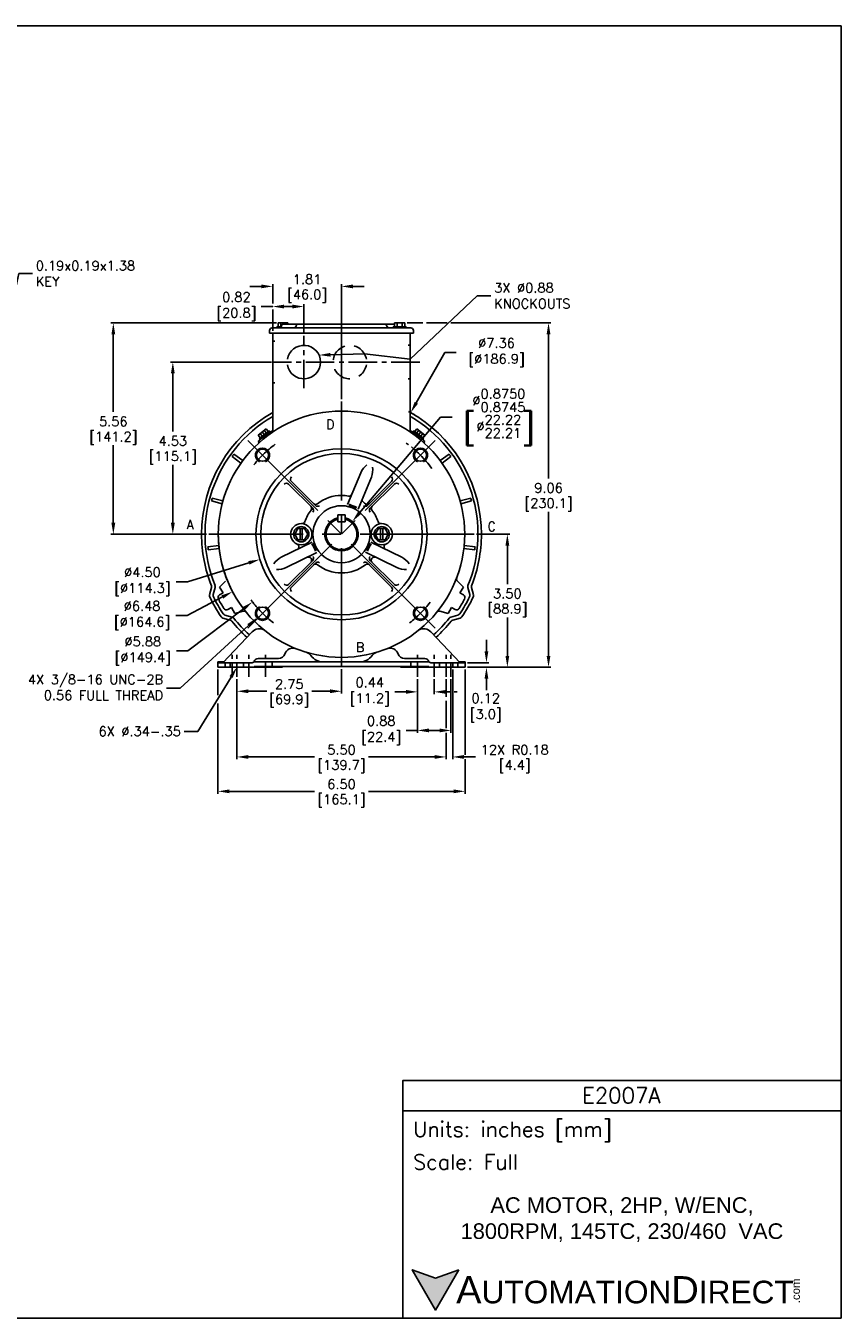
# Model space of a CAD drawing. Extents: x 897.4 to 941.4, y -8.5 to 25.5.
# Tile 2 of 2: x 920 to 941.4, y -8.5 to 25.5. Entities that reach past the tile are written whole.
import ezdxf
from ezdxf import colors
from ezdxf.entities.mleader import LeaderData, LeaderLine
from ezdxf.math import Vec2, Vec3

# ---------------------------------------------------------------- set-up
doc = ezdxf.new("R2010")
doc.units = 0
doc.header["$LTSCALE"] = 4
doc.header["$MEASUREMENT"] = 0
for name, pattern in [('CENTER2', [1.125, 0.75, -0.125, 0.125, -0.125]), ('CENTERLINE', [1.09375, 0.78125, -0.09375, 0.125, -0.09375]), ('HIDDEN2', [0.1875, 0.125, -0.0625])]:
    doc.linetypes.add(name, pattern=pattern)
doc.layers.get('0').update_dxf_attribs({"linetype": 'CONTINUOUS'})
doc.layers.get('DEFPOINTS').update_dxf_attribs({"linetype": 'CONTINUOUS'})
for name, color, linetype in [('CENTER', 40, 'CENTER2'), ('DIMENSIONS', 140, 'CONTINUOUS'), ('DIMENSIONS @ 1', 140, 'CONTINUOUS'), ('HIDDEN', 102, 'HIDDEN2'), ('TEXT', 140, 'CONTINUOUS')]:
    doc.layers.add(name, color=color, linetype=linetype)
doc.styles.add('\\M+2ABAC\\M+2A6A11', font='txt')
doc.styles.add('ROMANS', font='romans.shx')
doc.styles.get("Standard").update_dxf_attribs({"font": 'romans.shx'})
doc.dimstyles.get("Standard").update_dxf_attribs({"dimtxt": 0.25, "dimasz": 0.3, "dimexe": 0.0625, "dimexo": 0.0625, "dimgap": 0.0625, "dimtad": 0, "dimtih": 1, "dimtoh": 1, "dimzin": 0, "dimdsep": 46, "dimtxsty": 'Standard', "dimcen": 0, "dimadec": 0, "dimazin": 0, "dimtfac": 1, "dimtofl": 0, "dimtmove": 0, "dimatfit": 3, "dimfxl": 0, "dimtolj": 1, "dimtzin": 0, "dimarcsym": 0})

# ---------------------------------------------------------------- blocks, each defined once
blk = doc.blocks.new('*D7')
at = {"layer": 'DEFPOINTS', "color": 0}
for p in [(926.618, 17.651), (922.264, 12.091), (924.776, 12.091)]:
    blk.add_point(p, dxfattribs=at)
at = {"layer": 'DIMENSIONS', "color": 0, "lineweight": -2}
for p, q in [((926.555, 17.651), (922.202, 17.651)), ((922.264, 17.351), (922.264, 15.311)), ((922.264, 12.391), (922.264, 14.43)), ((924.713, 12.091), (922.202, 12.091))]:
    blk.add_line(p, q, dxfattribs=at)
at = {"layer": 'DIMENSIONS', "color": 0}
for points in [[(922.214, 17.351), (922.314, 17.351), (922.264, 17.651)], [(922.214, 12.391), (922.314, 12.391), (922.264, 12.091)]]:
    blk.add_solid(points, dxfattribs=at)
at = {"layer": 'DIMENSIONS', "color": 0, "char_height": 0.25, "attachment_point": 5}
for s, insert in [('\\A1;5.56', (922.264, 15.058)), ('\\A1;[141.2]', (922.264, 14.618))]:
    blk.add_mtext(s, dxfattribs=dict(at, insert=insert))
blk = doc.blocks.new('*D8')
at = {"layer": 'DEFPOINTS', "color": 0}
for p in [(926.488, 16.621), (923.829, 12.091), (924.776, 12.091)]:
    blk.add_point(p, dxfattribs=at)
at = {"layer": 'DIMENSIONS', "color": 0, "lineweight": -2}
for p, q in [((926.425, 16.621), (923.766, 16.621)), ((923.829, 16.321), (923.829, 14.796)), ((923.829, 12.391), (923.829, 13.915)), ((924.713, 12.091), (923.766, 12.091))]:
    blk.add_line(p, q, dxfattribs=at)
at = {"layer": 'DIMENSIONS', "color": 0}
for points in [[(923.779, 16.321), (923.879, 16.321), (923.829, 16.621)], [(923.779, 12.391), (923.879, 12.391), (923.829, 12.091)]]:
    blk.add_solid(points, dxfattribs=at)
at = {"layer": 'DIMENSIONS', "color": 0, "char_height": 0.25, "attachment_point": 5}
for s, insert in [('\\A1;4.53', (923.829, 14.543)), ('\\A1;[115.1]', (923.829, 14.103))]:
    blk.add_mtext(s, dxfattribs=dict(at, insert=insert))
blk = doc.blocks.new('*D9')
at = {"layer": 'DEFPOINTS', "color": 0}
for p in [(928.266, 8.601), (925.516, 8.341), (928.266, 7.959)]:
    blk.add_point(p, dxfattribs=at)
at = {"layer": 'DIMENSIONS', "color": 0, "lineweight": -2}
for p, q in [((928.266, 8.538), (928.266, 7.897)), ((925.516, 8.278), (925.516, 7.897)), ((925.816, 7.959), (926.298, 7.959)), ((927.966, 7.959), (927.483, 7.959))]:
    blk.add_line(p, q, dxfattribs=at)
at = {"layer": 'DIMENSIONS', "color": 0}
for points in [[(925.816, 8.009), (925.816, 7.909), (925.516, 7.959)], [(927.966, 8.009), (927.966, 7.909), (928.266, 7.959)]]:
    blk.add_solid(points, dxfattribs=at)
at = {"layer": 'DIMENSIONS', "color": 0, "char_height": 0.25, "attachment_point": 5}
for s, insert in [('\\A1;2.75', (926.891, 8.147)), ('\\A1;[69.9]', (926.891, 7.706))]:
    blk.add_mtext(s, dxfattribs=dict(at, insert=insert))
blk = doc.blocks.new('*D10')
at = {"layer": 'DEFPOINTS', "color": 0}
for p in [(931.132, 13.601), (925.399, 10.58)]:
    blk.add_point(p, dxfattribs=at)
at = {"layer": 'DIMENSIONS', "color": 0, "lineweight": -2}
for p, q in [((924.209, 9.953), (925.134, 10.44)), ((923.909, 9.953), (924.209, 9.953))]:
    blk.add_line(p, q, dxfattribs=at)
blk.add_arc((928.266, 12.091), 3.24, 181.1052, 208.8901, dxfattribs=at)
at = {"layer": 'DIMENSIONS', "color": 0}
blk.add_solid([(925.11, 10.485), (925.157, 10.396), (925.399, 10.58)], dxfattribs=at)
at = {"layer": 'DIMENSIONS', "color": 0, "insert": (922.935, 9.953), "char_height": 0.25, "attachment_point": 5}
blk.add_mtext('\\A1; ∅6.48\\P [∅164.6]', dxfattribs=at)
blk = doc.blocks.new('*D11')
at = {"layer": 'DEFPOINTS', "color": 0}
for p in [(925.516, 8.341), (931.016, 8.341), (931.016, 6.231)]:
    blk.add_point(p, dxfattribs=at)
at = {"layer": 'DIMENSIONS', "color": 0, "lineweight": -2}
for p, q in [((925.516, 8.278), (925.516, 6.169)), ((931.016, 8.278), (931.016, 7.813)), ((931.016, 7.704), (931.016, 7)), ((931.016, 6.869), (931.016, 6.169)), ((925.816, 6.231), (927.554, 6.231)), ((930.716, 6.231), (928.977, 6.231))]:
    blk.add_line(p, q, dxfattribs=at)
at = {"layer": 'DIMENSIONS', "color": 0}
for points in [[(925.816, 6.281), (925.816, 6.181), (925.516, 6.231)], [(930.716, 6.281), (930.716, 6.181), (931.016, 6.231)]]:
    blk.add_solid(points, dxfattribs=at)
at = {"layer": 'DIMENSIONS', "color": 0, "char_height": 0.25, "attachment_point": 5}
for s, insert in [('\\A1;5.50', (928.266, 6.419)), ('\\A1;[139.7]', (928.266, 5.978))]:
    blk.add_mtext(s, dxfattribs=dict(at, insert=insert))
blk = doc.blocks.new('*D12')
at = {"layer": 'DEFPOINTS', "color": 0}
for p in [(925.016, 8.591), (931.516, 8.591), (931.516, 5.326)]:
    blk.add_point(p, dxfattribs=at)
at = {"layer": 'DIMENSIONS', "color": 0, "lineweight": -2}
for p, q in [((925.016, 8.528), (925.016, 7.855)), ((931.516, 8.528), (931.516, 6.285)), ((925.016, 7.638), (925.016, 5.263)), ((931.516, 6.171), (931.516, 5.263)), ((925.316, 5.326), (927.554, 5.326)), ((931.216, 5.326), (928.977, 5.326))]:
    blk.add_line(p, q, dxfattribs=at)
at = {"layer": 'DIMENSIONS', "color": 0}
for points in [[(925.316, 5.376), (925.316, 5.276), (925.016, 5.326)], [(931.216, 5.376), (931.216, 5.276), (931.516, 5.326)]]:
    blk.add_solid(points, dxfattribs=at)
at = {"layer": 'DIMENSIONS', "color": 0, "char_height": 0.25, "attachment_point": 5}
for s, insert in [('\\A1;6.50', (928.266, 5.513)), ('\\A1;[165.1]', (928.266, 5.073))]:
    blk.add_mtext(s, dxfattribs=dict(at, insert=insert))
blk = doc.blocks.new('*D13')
at = {"layer": 'DEFPOINTS', "color": 0}
for p in [(927.276, 18.081), (926.456, 17.381), (927.276, 17.311)]:
    blk.add_point(p, dxfattribs=at)
at = {"layer": 'DIMENSIONS', "color": 0, "lineweight": -2}
for p, q in [((926.456, 18.081), (926.156, 18.081)), ((926.976, 18.081), (926.756, 18.081)), ((927.276, 17.373), (927.276, 18.144)), ((926.456, 17.443), (926.456, 18.006))]:
    blk.add_line(p, q, dxfattribs=at)
at = {"layer": 'DIMENSIONS', "color": 0}
for points in [[(926.756, 18.131), (926.756, 18.031), (926.456, 18.081)], [(926.976, 18.131), (926.976, 18.031), (927.276, 18.081)]]:
    blk.add_solid(points, dxfattribs=at)
at = {"layer": 'DIMENSIONS', "color": 0, "insert": (925.415, 18.081), "char_height": 0.25, "attachment_point": 5}
blk.add_mtext('\\A1; 0.82\\P [20.8]', dxfattribs=at)
blk = doc.blocks.new('*D14')
at = {"layer": 'DEFPOINTS', "color": 0}
for p in [(928.266, 18.611), (926.456, 17.381), (928.266, 15.581)]:
    blk.add_point(p, dxfattribs=at)
at = {"layer": 'DIMENSIONS', "color": 0, "lineweight": -2}
for p, q in [((926.156, 18.611), (925.856, 18.611)), ((926.456, 18.157), (926.456, 18.673)), ((928.266, 15.643), (928.266, 18.673)), ((928.566, 18.611), (928.866, 18.611)), ((926.456, 17.443), (926.456, 18.006))]:
    blk.add_line(p, q, dxfattribs=at)
at = {"layer": 'DIMENSIONS', "color": 0}
for points in [[(926.156, 18.661), (926.156, 18.561), (926.456, 18.611)], [(928.566, 18.661), (928.566, 18.561), (928.266, 18.611)]]:
    blk.add_solid(points, dxfattribs=at)
at = {"layer": 'DIMENSIONS', "color": 0, "char_height": 0.25, "attachment_point": 5}
for s, insert in [('\\A1;1.81', (927.361, 18.798)), ('\\A1;[46.0]', (927.361, 18.358))]:
    blk.add_mtext(s, dxfattribs=dict(at, insert=insert))
blk = doc.blocks.new('*D26')
at = {"layer": 'DEFPOINTS', "color": 0}
for p in [(930.086, 15.289), (926.445, 8.892)]:
    blk.add_point(p, dxfattribs=at)
at = {"layer": 'DIMENSIONS', "color": 0, "lineweight": -2}
for p, q in [((930.985, 16.87), (930.234, 15.55)), ((931.285, 16.87), (930.985, 16.87))]:
    blk.add_line(p, q, dxfattribs=at)
blk.add_arc((928.266, 12.091), 3.68, 57.9401, 61.3281, dxfattribs=at)
at = {"layer": 'DIMENSIONS', "color": 0}
blk.add_solid([(930.191, 15.574), (930.278, 15.525), (930.086, 15.289)], dxfattribs=at)
at = {"layer": 'DIMENSIONS', "color": 0, "insert": (932.259, 16.87), "char_height": 0.25, "attachment_point": 5}
blk.add_mtext('\\A1; ∅7.36\\P [∅186.9]', dxfattribs=at)
blk = doc.blocks.new('*D15')
at = {"layer": 'DEFPOINTS', "color": 0}
for p in [(930.266, 8.341), (930.706, 8.341), (930.706, 7.943)]:
    blk.add_point(p, dxfattribs=at)
at = {"layer": 'DIMENSIONS', "color": 0, "lineweight": -2}
for p, q in [((930.266, 8.278), (930.266, 7.881)), ((930.706, 8.278), (930.706, 7.881)), ((929.966, 7.943), (929.666, 7.943)), ((931.006, 7.943), (931.117, 7.943)), ((931.232, 7.943), (931.306, 7.943))]:
    blk.add_line(p, q, dxfattribs=at)
at = {"layer": 'DIMENSIONS', "color": 0}
for points in [[(929.966, 7.993), (929.966, 7.893), (930.266, 7.943)], [(931.006, 7.993), (931.006, 7.893), (930.706, 7.943)]]:
    blk.add_solid(points, dxfattribs=at)
at = {"layer": 'DIMENSIONS', "color": 0, "insert": (928.925, 7.943), "char_height": 0.25, "attachment_point": 5}
blk.add_mtext('\\A1; 0.44\\P [11.2]', dxfattribs=at)
blk = doc.blocks.new('*D16')
at = {"layer": 'DEFPOINTS', "color": 0}
for p in [(930.266, 8.341), (931.146, 8.341), (931.146, 6.929)]:
    blk.add_point(p, dxfattribs=at)
at = {"layer": 'DIMENSIONS', "color": 0, "lineweight": -2}
for p, q in [((930.266, 8.278), (930.266, 6.866)), ((931.146, 8.278), (931.146, 6.866)), ((930.266, 6.929), (929.966, 6.929)), ((930.846, 6.929), (930.566, 6.929))]:
    blk.add_line(p, q, dxfattribs=at)
at = {"layer": 'DIMENSIONS', "color": 0}
for points in [[(930.566, 6.979), (930.566, 6.879), (930.266, 6.929)], [(930.846, 6.979), (930.846, 6.879), (931.146, 6.929)]]:
    blk.add_solid(points, dxfattribs=at)
at = {"layer": 'DIMENSIONS', "color": 0, "insert": (929.225, 6.929), "char_height": 0.25, "attachment_point": 5}
blk.add_mtext('\\A1; 0.88\\P [22.4]', dxfattribs=at)
blk = doc.blocks.new('*D17')
at = {"layer": 'DEFPOINTS', "color": 0}
for p in [(931.516, 8.711), (931.516, 8.591), (932.079, 8.591)]:
    blk.add_point(p, dxfattribs=at)
at = {"layer": 'DIMENSIONS', "color": 0, "lineweight": -2}
for p, q in [((932.079, 9.011), (932.079, 9.311)), ((931.578, 8.711), (932.141, 8.711)), ((931.578, 8.591), (932.141, 8.591)), ((932.079, 8.291), (932.079, 7.991))]:
    blk.add_line(p, q, dxfattribs=at)
at = {"layer": 'DIMENSIONS', "color": 0}
for points in [[(932.029, 9.011), (932.129, 9.011), (932.079, 8.711)], [(932.029, 8.291), (932.129, 8.291), (932.079, 8.591)]]:
    blk.add_solid(points, dxfattribs=at)
at = {"layer": 'DIMENSIONS', "color": 0, "insert": (931.974, 7.525), "char_height": 0.25, "attachment_point": 5}
blk.add_mtext('\\A1; 0.12\\P [3.0]', dxfattribs=at)
blk = doc.blocks.new('*D29')
at = {"layer": 'DEFPOINTS', "color": 0}
for p in [(931.191, 8.591), (931.016, 8.341), (931.191, 6.231)]:
    blk.add_point(p, dxfattribs=at)
at = {"layer": 'DIMENSIONS', "color": 0, "lineweight": -2}
for p, q in [((931.191, 8.528), (931.191, 6.169)), ((931.016, 8.278), (931.016, 7.816)), ((931.016, 7.702), (931.016, 6.991)), ((931.016, 6.851), (931.016, 6.169)), ((930.716, 6.231), (930.416, 6.231)), ((931.491, 6.231), (931.791, 6.231))]:
    blk.add_line(p, q, dxfattribs=at)
at = {"layer": 'DIMENSIONS', "color": 0}
for points in [[(930.716, 6.281), (930.716, 6.181), (931.016, 6.231)], [(931.491, 6.281), (931.491, 6.181), (931.191, 6.231)]]:
    blk.add_solid(points, dxfattribs=at)
at = {"layer": 'DIMENSIONS', "color": 0, "char_height": 0.25, "attachment_point": 5}
for s, insert in [('\\A1;12X R0.18', (932.823, 6.419)), ('\\A1;[4.4]', (932.823, 5.978))]:
    blk.add_mtext(s, dxfattribs=dict(at, insert=insert))
blk = doc.blocks.new('*D18')
at = {"layer": 'DEFPOINTS', "color": 0}
for p in [(929.932, 17.651), (931.516, 8.591), (933.712, 8.591)]:
    blk.add_point(p, dxfattribs=at)
at = {"layer": 'DIMENSIONS', "color": 0, "lineweight": -2}
for p, q in [((929.994, 17.651), (930.409, 17.651)), ((930.501, 17.651), (931.043, 17.651)), ((931.144, 17.651), (933.775, 17.651)), ((933.712, 17.351), (933.712, 13.561)), ((933.712, 8.891), (933.712, 12.68)), ((931.578, 8.591), (933.775, 8.591))]:
    blk.add_line(p, q, dxfattribs=at)
at = {"layer": 'DIMENSIONS', "color": 0}
for points in [[(933.662, 17.351), (933.762, 17.351), (933.712, 17.651)], [(933.662, 8.891), (933.762, 8.891), (933.712, 8.591)]]:
    blk.add_solid(points, dxfattribs=at)
at = {"layer": 'DIMENSIONS', "color": 0, "char_height": 0.25, "attachment_point": 5}
for s, insert in [('\\A1;9.06', (933.712, 13.308)), ('\\A1;[230.1]', (933.712, 12.868))]:
    blk.add_mtext(s, dxfattribs=dict(at, insert=insert))
blk = doc.blocks.new('*D27')
at = {"layer": 'DEFPOINTS', "color": 0}
for p in [(930.416, 12.754), (926.116, 11.427)]:
    blk.add_point(p, dxfattribs=at)
at = {"layer": 'DIMENSIONS', "color": 0, "lineweight": -2}
for p, q in [((924.217, 10.841), (925.829, 11.338)), ((923.917, 10.841), (924.217, 10.841))]:
    blk.add_line(p, q, dxfattribs=at)
at = {"layer": 'DIMENSIONS', "color": 0}
blk.add_solid([(925.814, 11.386), (925.844, 11.291), (926.116, 11.427)], dxfattribs=at)
at = {"layer": 'DIMENSIONS', "color": 0, "insert": (922.944, 10.841), "char_height": 0.25, "attachment_point": 5}
blk.add_mtext('\\A1; ∅4.50\\P [∅114.3]', dxfattribs=at)
blk = doc.blocks.new('*D28')
at = {"layer": 'DEFPOINTS', "color": 0}
for p in [(930.606, 13.87), (925.926, 10.311)]:
    blk.add_point(p, dxfattribs=at)
at = {"layer": 'DIMENSIONS', "color": 0, "lineweight": -2}
for p, q in [((924.227, 9.019), (925.687, 10.129)), ((923.927, 9.019), (924.227, 9.019))]:
    blk.add_line(p, q, dxfattribs=at)
blk.add_arc((928.266, 12.091), 2.94, 216.0363, 217.5224, dxfattribs=at)
at = {"layer": 'DIMENSIONS', "color": 0}
blk.add_solid([(925.657, 10.169), (925.717, 10.09), (925.926, 10.311)], dxfattribs=at)
at = {"layer": 'DIMENSIONS', "color": 0, "insert": (922.953, 9.019), "char_height": 0.25, "attachment_point": 5}
blk.add_mtext('\\A1; ∅5.88\\P [∅149.4]', dxfattribs=at)
blk = doc.blocks.new('*D25')
at = {"layer": 'DEFPOINTS', "color": 0}
for p in [(928.548, 12.424), (927.983, 11.757)]:
    blk.add_point(p, dxfattribs=at)
at = {"layer": 'DIMENSIONS', "color": 0, "lineweight": -2}
for p, q in [((930.873, 15.169), (928.742, 12.653)), ((931.173, 15.169), (930.873, 15.169))]:
    blk.add_line(p, q, dxfattribs=at)
at = {"layer": 'DIMENSIONS', "color": 0}
blk.add_solid([(928.704, 12.686), (928.78, 12.621), (928.548, 12.424)], dxfattribs=at)
at = {"layer": 'DIMENSIONS', "color": 0, "insert": (932.32, 15.169), "char_height": 0.25, "attachment_point": 5}
blk.add_mtext('\\A1; ∅\\S0.8750^ 0.8745;\\P {\\o\\l\\H0.600000;[}∅\\S22.22^ 22.21;{\\o\\l\\H0.600000;]}', dxfattribs=at)
blk = doc.blocks.new('*D22')
at = {"layer": 'DEFPOINTS', "color": 0}
for p in [(931.756, 12.091), (931.516, 8.591), (932.629, 8.591)]:
    blk.add_point(p, dxfattribs=at)
at = {"layer": 'DIMENSIONS', "color": 0, "lineweight": -2}
for p, q in [((931.818, 12.091), (932.692, 12.091)), ((932.629, 11.791), (932.629, 10.781)), ((932.629, 8.891), (932.629, 9.9)), ((931.578, 8.591), (932.692, 8.591))]:
    blk.add_line(p, q, dxfattribs=at)
at = {"layer": 'DIMENSIONS', "color": 0}
for points in [[(932.579, 11.791), (932.679, 11.791), (932.629, 12.091)], [(932.579, 8.891), (932.679, 8.891), (932.629, 8.591)]]:
    blk.add_solid(points, dxfattribs=at)
at = {"layer": 'DIMENSIONS', "color": 0, "char_height": 0.25, "attachment_point": 5}
for s, insert in [('\\A1;3.50', (932.629, 10.528)), ('\\A1;[88.9]', (932.629, 10.088))]:
    blk.add_mtext(s, dxfattribs=dict(at, insert=insert))

msp = doc.modelspace()

# ---------------------------------------------------------------- hatches: boundary and pattern name
at = {"layer": 'TEXT'}
msp.add_hatch(color=256, dxfattribs=at).paths.add_polyline_path([(931.353, -7.259), (930.739, -7.483), (930.125, -7.259), (930.739, -8.323)])

# ---------------------------------------------------------------- linework, layer by layer
for p, q in [((926.376, 17.381), (926.376, 17.451)), ((930.156, 17.381), (926.376, 17.381)), ((930.086, 17.521), (926.446, 17.521)), ((926.456, 17.381), (926.456, 14.822)), ((926.675, 17.551), (926.566, 17.551)), ((926.566, 17.521), (926.566, 17.551)), ((926.853, 17.651), (926.6, 17.651)), ((926.6, 17.551), (926.6, 17.651)), ((926.668, 17.551), (926.668, 17.651)), ((926.685, 17.571), (926.688, 17.579)), ((926.736, 17.621), (926.736, 17.651)), ((929.66, 17.621), (926.752, 17.621)), ((926.853, 17.651), (926.853, 17.621)), ((927.074, 17.571), (927.077, 17.579)), ((929.457, 17.571), (929.456, 17.575)), ((929.626, 17.521), (929.626, 17.551)), ((929.966, 17.551), (929.626, 17.551)), ((929.66, 17.551), (929.66, 17.651)), ((929.932, 17.651), (929.66, 17.651)), ((929.728, 17.551), (929.728, 17.651)), ((929.864, 17.551), (929.864, 17.651)), ((929.932, 17.551), (929.932, 17.651)), ((929.966, 17.521), (929.966, 17.551)), ((930.076, 17.381), (930.076, 14.822)), ((930.156, 17.381), (930.156, 17.451)), ((926.07, 14.701), (926.285, 14.867)), ((926.131, 14.622), (926.07, 14.701)), ((926.104, 14.601), (926.373, 14.808)), ((926.184, 14.664), (926.124, 14.743)), ((926.238, 14.705), (926.178, 14.784)), ((926.292, 14.746), (926.231, 14.826)), ((926.346, 14.788), (926.285, 14.867)), ((926.394, 14.781), (926.373, 14.808)), ((930.137, 14.781), (930.158, 14.808)), ((930.428, 14.601), (930.158, 14.808)), ((930.185, 14.788), (930.246, 14.867)), ((930.239, 14.746), (930.3, 14.826)), ((930.462, 14.701), (930.246, 14.867)), ((930.293, 14.705), (930.354, 14.784)), ((930.347, 14.664), (930.408, 14.743)), ((930.401, 14.622), (930.462, 14.701)), ((926.096, 14.497), (926.072, 14.528)), ((926.124, 14.574), (926.104, 14.601)), ((930.407, 14.574), (930.428, 14.601)), ((930.436, 14.497), (930.46, 14.528)), ((925.386, 14.133), (925.621, 13.963)), ((925.433, 14.198), (925.668, 14.027)), ((931.098, 14.198), (930.863, 14.027)), ((931.145, 14.133), (930.91, 13.963)), ((928.428, 12.876), (928.774, 13.709)), ((926.876, 13.41), (927.508, 12.778)), ((926.947, 13.481), (927.579, 12.849)), ((928.702, 12.752), (929.051, 13.595)), ((929.585, 13.481), (928.953, 12.849)), ((929.656, 13.41), (929.023, 12.778)), ((924.846, 12.966), (925.126, 12.891)), ((924.866, 13.043), (925.147, 12.968)), ((931.665, 13.043), (931.385, 12.968)), ((931.685, 12.966), (931.405, 12.891)), ((928.172, 12.604), (928.359, 12.604)), ((928.172, 12.417), (928.172, 12.604)), ((928.359, 12.417), (928.359, 12.604)), ((927.119, 12.242), (927.037, 12.091)), ((927.121, 12.242), (927.297, 12.242)), ((927.18, 11.94), (927.18, 12.242)), ((927.235, 11.94), (927.235, 12.242)), ((927.379, 12.091), (927.297, 12.242)), ((928.172, 12.417), (928.359, 12.417)), ((929.235, 12.242), (929.153, 12.09)), ((929.411, 12.242), (929.237, 12.242)), ((929.296, 12.242), (929.296, 11.94)), ((929.351, 12.242), (929.351, 11.94)), ((929.494, 12.09), (929.412, 12.242)), ((927.037, 12.091), (927.119, 11.94)), ((927.121, 11.94), (927.295, 11.94)), ((927.297, 11.94), (927.379, 12.091)), ((929.153, 12.09), (929.234, 11.94)), ((929.411, 11.94), (929.234, 11.94)), ((929.413, 11.94), (929.494, 12.09)), ((924.751, 11.761), (925.039, 11.792)), ((924.759, 11.682), (925.048, 11.712)), ((927.492, 11.88), (926.681, 11.485)), ((927.617, 11.607), (926.812, 11.215)), ((928.9, 11.615), (929.719, 11.215)), ((929.039, 11.88), (929.851, 11.485)), ((931.772, 11.682), (931.483, 11.712)), ((931.78, 11.761), (931.492, 11.792)), ((926.876, 10.771), (927.508, 11.403)), ((926.947, 10.701), (927.579, 11.333)), ((929.585, 10.701), (928.953, 11.333)), ((929.656, 10.771), (929.023, 11.403)), ((924.847, 10.686), (924.795, 10.492)), ((924.942, 10.691), (924.891, 10.501)), ((925.15, 10.546), (925.058, 10.493)), ((925.217, 10.859), (925.06, 10.702)), ((925.06, 10.702), (925.15, 10.546)), ((931.314, 10.859), (931.471, 10.702)), ((931.471, 10.702), (931.381, 10.546)), ((931.381, 10.546), (931.474, 10.493)), ((931.59, 10.691), (931.641, 10.501)), ((931.684, 10.686), (931.736, 10.492)), ((925.34, 9.832), (925.146, 9.884)), ((925.392, 9.912), (925.201, 9.963)), ((925.37, 10.165), (925.278, 10.112)), ((925.37, 10.165), (925.46, 10.009)), ((925.675, 10.067), (925.46, 10.009)), ((930.857, 10.067), (931.071, 10.009)), ((931.161, 10.165), (931.071, 10.009)), ((931.139, 9.912), (931.33, 9.963)), ((931.161, 10.165), (931.254, 10.112)), ((931.192, 9.832), (931.385, 9.884)), ((925.146, 8.711), (925.918, 9.523)), ((931.386, 8.711), (930.613, 9.523)), ((925.016, 8.591), (925.016, 8.731)), ((925.016, 8.731), (925.165, 8.731)), ((925.016, 8.711), (925.917, 8.711)), ((925.016, 8.591), (925.966, 8.591)), ((925.966, 8.591), (925.966, 8.611)), ((925.966, 8.611), (926.716, 8.611)), ((925.966, 8.591), (926.716, 8.591)), ((925.967, 8.731), (928.266, 8.731)), ((926.076, 8.821), (926.607, 8.821)), ((926.716, 8.591), (926.716, 8.611)), ((926.716, 8.611), (928.266, 8.611)), ((930.564, 8.731), (928.266, 8.731)), ((929.816, 8.611), (928.266, 8.611)), ((929.816, 8.611), (929.816, 8.591)), ((930.566, 8.611), (929.816, 8.611)), ((930.566, 8.591), (929.816, 8.591)), ((930.456, 8.821), (929.924, 8.821)), ((930.566, 8.611), (930.566, 8.591)), ((931.516, 8.591), (930.566, 8.591)), ((931.516, 8.711), (930.615, 8.711)), ((931.516, 8.711), (931.312, 8.711)), ((931.516, 8.731), (931.367, 8.731)), ((931.516, 8.591), (931.516, 8.731))]:
    msp.add_line(p, q)
for centre, radius in [((928.266, 12.091), 2.25), ((926.187, 14.17), 0.16), ((930.345, 14.17), 0.16), ((928.266, 12.091), 2.125), ((927.208, 12.091), 0.2), ((929.324, 12.091), 0.28), ((929.324, 12.091), 0.2), ((926.187, 10.012), 0.16), ((930.345, 10.012), 0.16)]:
    msp.add_circle(centre, radius)
for centre, radius, start, end in [((926.446, 17.451), 0.07, 90, 180), ((926.618, 17.591), 0.07, 269.9998, 343.3981), ((926.752, 17.551), 0.07, 89.9997, 156.4529), ((927.007, 17.591), 0.07, 269.9998, 343.3981), ((927.141, 17.551), 0.07, 89.9997, 156.4529), ((929.39, 17.551), 0.07, 20.2364, 90), ((929.524, 17.591), 0.07, 196.6016, 270.0001), ((930.086, 17.451), 0.07, 0, 90), ((927.276, 16.621), 0.44, 189.0682, 170.3933), ((928.266, 12.091), 3.24, 90, 180), ((928.266, 12.091), 3.24, 0, 90), ((928.266, 12.091), 3.68, 119.4621, 180), ((928.266, 12.091), 3.59, 120.2768, 202.0624), ((928.266, 12.091), 3.68, 56.967, 60.5379), ((928.266, 12.091), 3.59, 56.968, 59.7232), ((928.266, 12.091), 3.59, 337.9376, 56.9679), ((928.266, 12.091), 3.68, 0, 56.967), ((928.266, 12.063), 3.3, 123.2631, 131.6707), ((928.266, 12.063), 3.3, 48.3293, 56.7369), ((926.187, 14.17), 0.188, 293.9592, 244.816), ((930.345, 14.17), 0.188, 295.184, 246.0408), ((928.266, 12.091), 3.53, 143.3507, 144.6493), ((928.266, 12.091), 3.53, 35.3507, 36.6493), ((929.236, 13.518), 0.5, 126.8366, 157.5), ((929.236, 13.518), 0.5, 126.8355, 157.5), ((928.589, 13.786), 0.5, 337.5, 8.1634), ((926.819, 13.353), 0.08, 45.0001, 138.8824), ((927.003, 13.537), 0.08, 131.1181, 225.0006), ((929.528, 13.537), 0.08, 314.9994, 48.882), ((929.712, 13.353), 0.08, 41.1176, 134.9999), ((928.266, 12.091), 3.53, 164.3507, 165.6492), ((928.266, 12.091), 1.02, 90, 128.2082), ((928.266, 12.091), 1.02, 79.5662, 90), ((928.465, 13.172), 0.08, 259.5662, 337.5001), ((928.89, 12.996), 0.08, 157.5, 235.4279), ((928.266, 12.091), 1.02, 51.7918, 55.4281), ((928.266, 12.091), 3.53, 14.3508, 15.6493), ((928.266, 12.091), 1.02, 141.7821, 160.9227), ((927.401, 12.771), 0.08, 321.7821, 45.0051), ((927.451, 12.721), 0.08, 322.2456, 45.0002), ((928.266, 12.091), 0.75, 89.9929, 270), ((927.585, 12.955), 0.08, 225, 308.2079), ((927.635, 12.905), 0.08, 225.0001, 307.7438), ((928.266, 12.091), 0.75, 270, 90.0141), ((929.079, 14.054), 1.35, 242.5732, 251.7079), ((929.08, 14.053), 1.32, 242.3775, 251.9677), ((928.896, 12.905), 0.08, 232.2562, 314.9999), ((928.946, 12.955), 0.08, 231.7921, 315), ((929.08, 12.721), 0.08, 134.9997, 217.7545), ((929.13, 12.771), 0.08, 134.9949, 218.2179), ((928.266, 12.091), 1.02, 19.0773, 38.2179), ((927.208, 12.091), 0.28, 0, 180), ((927.226, 12.45), 0.08, 267.068, 340.9225), ((928.266, 12.091), 0.437, 102.3772, 77.6228), ((928.266, 12.091), 0.406, 103.3465, 76.6535), ((929.305, 12.45), 0.08, 199.0775, 272.932), ((928.266, 12.091), 3.68, 180, 201.6001), ((928.266, 12.091), 3.24, 180, 270), ((927.208, 12.091), 0.28, 180, 0), ((928.266, 12.091), 3.24, 270, 0), ((928.266, 12.091), 3.68, 338.3999, 0), ((928.266, 12.091), 3.53, 185.3508, 186.6493), ((927.064, 11.76), 0.08, 296, 66.5076), ((926.356, 11.158), 1.32, 21.5323, 31.1225), ((926.356, 11.159), 1.35, 21.7921, 30.9268), ((930.176, 11.159), 1.35, 149.0732, 158.2079), ((930.175, 11.158), 1.32, 148.8775, 158.4677), ((929.467, 11.76), 0.08, 113.4925, 244.0001), ((928.266, 12.091), 3.53, 353.3507, 354.6492), ((926.9, 11.035), 0.5, 116, 146.6634), ((927.4, 11.412), 0.08, 38.0712, 116.0002), ((927.401, 11.41), 0.08, 314.9949, 38.2179), ((927.451, 11.46), 0.08, 314.9997, 37.7545), ((927.585, 11.226), 0.08, 51.7921, 135), ((927.635, 11.276), 0.08, 52.2562, 134.9999), ((928.266, 12.091), 1.02, 231.7918, 270), ((928.266, 12.091), 1.02, 270, 308.2082), ((928.896, 11.276), 0.08, 45.0001, 127.7438), ((928.946, 11.226), 0.08, 45, 128.2079), ((929.08, 11.46), 0.08, 142.2455, 225.0003), ((929.13, 11.41), 0.08, 141.7821, 225.0051), ((929.132, 11.412), 0.08, 63.9998, 141.9287), ((929.631, 11.035), 0.5, 33.3366, 64), ((926.593, 11.664), 0.5, 265.3366, 296), ((929.938, 11.664), 0.5, 244, 274.6634), ((931.371, 10.915), 0.08, 159.2667, 225), ((924.77, 10.707), 0.08, 344.9998, 21.6), ((924.864, 10.712), 0.08, 344.9979, 22.0625), ((926.819, 10.828), 0.08, 221.1176, 314.9999), ((927.003, 10.644), 0.08, 134.9994, 228.8819), ((929.528, 10.644), 0.08, 311.1181, 45.0006), ((929.712, 10.828), 0.08, 225.0001, 318.8824), ((931.667, 10.712), 0.08, 157.9375, 195.0021), ((931.762, 10.707), 0.08, 158.4, 195.0002), ((924.872, 10.471), 0.08, 165.0002, 205.5126), ((928.266, 12.091), 3.84, 205.5126, 214.4874), ((924.968, 10.48), 0.08, 165.0001, 206.0285), ((928.266, 12.091), 3.75, 206.0285, 213.9716), ((925.098, 10.423), 0.08, 120.0003, 207.7588), ((928.266, 12.091), 3.66, 207.7589, 212.2412), ((928.266, 12.091), 3.66, 327.7588, 332.2412), ((928.266, 12.091), 3.75, 326.0284, 333.9716), ((928.266, 12.091), 3.84, 325.5126, 334.4874), ((931.434, 10.423), 0.08, 332.2412, 59.9997), ((931.563, 10.48), 0.08, 333.9715, 14.9999), ((931.659, 10.471), 0.08, 334.4874, 14.9998), ((925.166, 9.962), 0.08, 214.4874, 255), ((925.222, 10.04), 0.08, 213.9715, 255), ((925.238, 10.181), 0.08, 212.2412, 300), ((925.371, 9.834), 0.08, 37.938, 74.9999), ((928.266, 12.091), 3.59, 217.9377, 227.5366), ((925.695, 9.989), 0.08, 39.2667, 104.9999), ((926.187, 10.012), 0.188, 115.184, 66.0408), ((930.345, 10.012), 0.188, 113.9592, 64.816), ((928.266, 12.091), 3.59, 312.4635, 322.0623), ((930.836, 9.989), 0.08, 75.0005, 140.7333), ((931.16, 9.834), 0.08, 105.0001, 142.062), ((931.294, 10.181), 0.08, 240, 327.7588), ((931.309, 10.04), 0.08, 285, 326.0285), ((931.365, 9.962), 0.08, 285, 325.5126), ((925.319, 9.755), 0.08, 38.4, 75.0004), ((928.266, 12.091), 3.68, 218.3999, 227.5092), ((926.107, 9.343), 0.26, 63.7076, 136.4167), ((930.424, 9.343), 0.26, 43.5833, 116.2924), ((928.266, 12.091), 3.68, 312.4908, 321.6001), ((931.212, 9.755), 0.08, 104.9996, 141.6), ((926.608, 9.001), 0.18, 270, 339.2138), ((926.987, 8.875), 0.22, 68.3217, 163.7927), ((927.266, 8.757), 0.24, 35.6773, 73.3024), ((927.786, 9.131), 0.4, 215.6774, 270), ((928.746, 9.131), 0.4, 270, 324.3226), ((929.265, 8.757), 0.24, 106.6976, 144.3227), ((929.544, 8.875), 0.22, 16.2073, 111.6783), ((929.923, 9.001), 0.18, 200.7863, 270), ((925.917, 8.771), 0.06, 269.9988, 339.3331), ((926.076, 8.711), 0.11, 90, 159.333), ((930.456, 8.711), 0.11, 20.667, 90), ((930.615, 8.771), 0.06, 200.667, 270.0012)]:
    msp.add_arc(centre, radius, start, end)
at = {"layer": 'CENTER', "ltscale": 0.25}
for p, q in [((927.276, 15.931), (927.276, 17.311)), ((930.326, 16.621), (926.488, 16.621))]:
    msp.add_line(p, q, dxfattribs=at)
at = {"layer": 'CENTER', "linetype": 'CENTERLINE'}
for p, q in [((928.266, 8.601), (928.266, 15.581)), ((930.733, 9.623), (925.798, 14.559)), ((925.798, 9.623), (930.733, 14.558))]:
    msp.add_line(p, q, dxfattribs=at)
at = {"layer": 'CENTER'}
msp.add_line((931.756, 12.091), (924.776, 12.091), dxfattribs=at)
at = {"layer": 'CENTER', "ltscale": 0.125}
for p, q in [((925.386, 8.341), (925.386, 8.961)), ((925.516, 8.341), (925.516, 8.961)), ((925.826, 8.341), (925.826, 8.961)), ((926.266, 8.341), (926.266, 8.981)), ((930.266, 8.341), (930.266, 8.981)), ((930.706, 8.341), (930.706, 8.961)), ((931.016, 8.341), (931.016, 8.961)), ((931.146, 8.341), (931.146, 8.961))]:
    msp.add_line(p, q, dxfattribs=at)
at = {"layer": 'CENTER', "linetype": 'CENTERLINE', "ltscale": 0.25}
for start, end in [(126.3349, 142.7305), (35.9721, 54.5845), (217.5224, 232.489), (307.538, 322.5307)]:
    msp.add_arc((928.266, 12.091), 2.94, start, end, dxfattribs=at)
at = {"layer": 'DEFPOINTS'}
msp.add_lwpolyline([(941.409, -8.534), (897.409, -8.534), (897.409, 25.466), (941.409, 25.466)], close=True, dxfattribs=at)
at = {"layer": 'DIMENSIONS'}
for p, q in [((928.266, 17.914), (928.266, 18.578)), ((930.266, 8.132), (930.266, 6.972)), ((931.146, 8.132), (931.146, 6.972))]:
    msp.add_line(p, q, dxfattribs=at)
at = {"layer": 'HIDDEN'}
for p, q in [((926.516, 17.166), (926.456, 17.166)), ((930.076, 17.061), (930.016, 17.061)), ((926.516, 16.076), (926.456, 16.076)), ((930.076, 16.181), (930.016, 16.181)), ((925.206, 8.591), (925.206, 8.711)), ((925.341, 8.591), (925.341, 8.711)), ((925.691, 8.591), (925.691, 8.711)), ((926.446, 8.591), (926.446, 8.731)), ((930.086, 8.591), (930.086, 8.731)), ((930.841, 8.591), (930.841, 8.711)), ((931.191, 8.591), (931.191, 8.711)), ((931.326, 8.591), (931.326, 8.711))]:
    msp.add_line(p, q, dxfattribs=at)
msp.add_arc((928.486, 16.621), 0.44, 9.6067, 350.9318, dxfattribs=at)
at = {"layer": 'TEXT'}
msp.add_line((929.879, -3.077), (941.409, -3.077), dxfattribs=at)
for points in [[(929.879, -8.534), (929.879, -2.282), (941.409, -2.282), (941.409, -8.534)], [(931.353, -7.259), (930.739, -8.323), (930.125, -7.259), (930.739, -7.483)]]:
    msp.add_lwpolyline(points, close=True, dxfattribs=at)

# ---------------------------------------------------------------- texts
at = {"layer": 'DIMENSIONS', "width": 0.95}
for s, p in [('D', (927.867, 14.858)), ('A', (924.193, 12.22)), ('C', (932.108, 12.169)), ('B', (928.649, 8.994))]:
    msp.add_text(s, height=0.25, dxfattribs=at).set_placement(p)
at = {"layer": 'TEXT'}
for s, insert, char_height, width, attachment_point, style in [('E2007A', (935.626, -2.674), 0.4111, 7.73736, 5, 'ROMANS'), (' Units: inches [mm]', (929.879, -3.63), 0.39741, 11.53066, 4, 'ROMANS'), (' Scale: Full', (929.879, -4.425), 0.39741, 11.53066, 4, 'ROMANS'), ('{\\fArial|b0|i0|c0|p34;     \\H1.2x;A\\H0.8333x;UTOMATION\\H1.2x;D\\H0.8333x;IRECT}', (930.125, -7.791), 0.59611, 10.09792, 4, '\\M+2ABAC\\M+2A6A11')]:
    msp.add_mtext(s, dxfattribs=dict(at, insert=insert, char_height=char_height, width=width, attachment_point=attachment_point, style=style))
at = {"layer": 'TEXT', "insert": (935.644, -5.94), "char_height": 0.41105, "width": 9.21252, "attachment_point": 5}
msp.add_mtext('\\A1;{\\fArial|b0|i0|c0|p34;AC MOTOR, 2HP, W/ENC, 1800RPM, 145TC, 230/460  VAC}', dxfattribs=at)
at = {"layer": 'TEXT', "insert": (940.109, -8.141), "char_height": 0.2146, "width": 0.63593, "attachment_point": 1, "rotation": 90, "style": '\\M+2ABAC\\M+2A6A11'}
msp.add_mtext('{\\fArial|b0|i0|c0|p34;.com}', dxfattribs=at)

# ---------------------------------------------------------------- dimensions: what is measured, and where the dimension line sits
at = {"layer": 'DIMENSIONS @ 1'}
for base, p1, p2, picture, middle in [((928.266, 18.611), (926.456, 17.381), (928.266, 15.581), '*D14', (927.361, 18.611)), ((931.516, 5.326), (925.016, 8.591), (931.516, 8.591), '*D12', (928.266, 5.326)), ((928.266, 7.959), (925.516, 8.341), (928.266, 8.601), '*D9', (926.891, 7.959)), ((931.016, 6.231), (925.516, 8.341), (931.016, 8.341), '*D11', (928.266, 6.231))]:
    dim = msp.add_linear_dim(base=base, p1=p1, p2=p2, dimstyle='Standard', override={"dimscale": 1, "dimpost": '\\X', "dimtix": 0, "dimtofl": 0, "dimtmove": 0, "dimatfit": 3}, dxfattribs=at)
    dim.commit()
    dim.dimension.update_dxf_attribs({"geometry": picture, "text_midpoint": middle})
for base, p1, p2, picture, middle in [((927.276, 18.081), (926.456, 17.381), (927.276, 17.311), '*D13', (925.415, 18.081)), ((930.706, 7.943), (930.266, 8.341), (930.706, 8.341), '*D15', (928.925, 7.943)), ((931.146, 6.929), (930.266, 8.341), (931.146, 8.341), '*D16', (929.225, 6.929))]:
    dim = msp.add_linear_dim(base=base, p1=p1, p2=p2, text=' <>', dimstyle='Standard', override={"dimscale": 1, "dimpost": '\\X', "dimtix": 0, "dimtofl": 0, "dimtmove": 0, "dimatfit": 3}, dxfattribs=at)
    dim.commit()
    dim.dimension.update_dxf_attribs({"geometry": picture, "text_midpoint": middle, "dimtype": 128})
for base, p1, p2, picture, middle in [((922.264, 12.091), (926.618, 17.651), (924.776, 12.091), '*D7', (922.264, 14.871)), ((933.712, 8.591), (929.932, 17.651), (931.516, 8.591), '*D18', (933.712, 13.121)), ((923.829, 12.091), (926.488, 16.621), (924.776, 12.091), '*D8', (923.829, 14.356)), ((932.629, 8.591), (931.756, 12.091), (931.516, 8.591), '*D22', (932.629, 10.341))]:
    dim = msp.add_linear_dim(base=base, p1=p1, p2=p2, angle=90, dimstyle='Standard', override={"dimscale": 1, "dimpost": '\\X', "dimtix": 0, "dimtofl": 0, "dimtmove": 0, "dimatfit": 3}, dxfattribs=at)
    dim.commit()
    dim.dimension.update_dxf_attribs({"geometry": picture, "text_midpoint": middle})
for p1, p2, override, picture, middle in [((926.445, 8.892), (930.086, 15.289), {"dimscale": 1, "dimpost": '\\X', "dimtix": 0, "dimtofl": 0, "dimtmove": 0, "dimatfit": 3}, '*D26', (932.259, 16.87)), ((927.983, 11.757), (928.548, 12.424), {"dimscale": 1, "dimpost": '\\X', "dimlim": 1, "dimtp": 0.0002, "dimtm": 0.0003, "dimtdec": 4, "dimtix": 0, "dimtofl": 0, "dimtmove": 0, "dimatfit": 3}, '*D25', (932.32, 15.169)), ((931.132, 13.601), (925.399, 10.58), {"dimscale": 1, "dimpost": '\\X', "dimtix": 0, "dimtofl": 0, "dimtmove": 0, "dimatfit": 3}, '*D10', (922.935, 9.953)), ((930.606, 13.87), (925.926, 10.311), {"dimscale": 1, "dimpost": '\\X', "dimtix": 0, "dimtofl": 0, "dimtmove": 0, "dimatfit": 3}, '*D28', (922.953, 9.019)), ((930.416, 12.754), (926.116, 11.427), {"dimscale": 1, "dimpost": '\\X', "dimtix": 0, "dimtofl": 0, "dimtmove": 0, "dimatfit": 3}, '*D27', (922.944, 10.841))]:
    dim = msp.add_diameter_dim_2p(p1=p1, p2=p2, text=' <>', dimstyle='Standard', override=override, dxfattribs=at)
    dim.commit()
    dim.dimension.update_dxf_attribs({"geometry": picture, "text_midpoint": middle, "dimtype": 131})
dim = msp.add_linear_dim(base=(932.079, 8.591), p1=(931.516, 8.711), p2=(931.516, 8.591), angle=90, text=' <>', dimstyle='Standard', override={"dimscale": 1, "dimpost": '\\X', "dimtix": 0, "dimtofl": 0, "dimtmove": 2, "dimatfit": 3}, dxfattribs=at)
dim.commit()
dim.dimension.update_dxf_attribs({"geometry": '*D17', "text_midpoint": (931.974, 7.525), "dimtype": 128})
dim = msp.add_linear_dim(base=(931.190589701, 6.231385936), p1=(931.015589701, 8.340654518), p2=(931.190589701, 8.590654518), text='12X R<>', dimstyle='Standard', override={"dimscale": 1, "dimpost": '\\X', "dimtix": 0, "dimtofl": 0, "dimtmove": 0, "dimatfit": 3}, dxfattribs=at)
dim.commit()
dim.dimension.update_dxf_attribs({"geometry": '*D29', "text_midpoint": (932.823327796, 6.231385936)})

# ---------------------------------------------------------------- leaders
at = {"layer": 'DIMENSIONS'}
ml = msp.add_multileader_mtext('Standard', dxfattribs=at)
ml.set_content('0.19x0.19x1.38\\PKEY', color=256)
ml.set_leader_properties()
ml.build(insert=Vec2(0, 0))
ml.multileader.update_dxf_attribs({"text_left_attachment_type": 2, "text_right_attachment_type": 2, "dogleg_length": 0.36, "arrow_head_size": 0.3})
ctx = ml.context
ctx.base_point, ctx.char_height, ctx.arrow_head_size, ctx.landing_gap_size, ctx.plane_origin = Vec3(920.134, 18.948), 0.25, 0.3, 0.09, Vec3(919.273, 12.718)
ctx.left_attachment, ctx.right_attachment = 2, 2
notes = []
notes.append((ctx, [(0, (1, 1, 0), (919.774, 18.948), (1, 0), 0.36, [(0, [(918.439, 12.718)], 0, [])])]))
ctx.mtext.insert, ctx.mtext.flow_direction = Vec3(920.224, 19.281), 5
ml = msp.add_multileader_mtext('Standard', dxfattribs=at)
ml.set_content('3X %%C0.88\\PKNOCKOUTS', color=256)
ml.set_leader_properties()
ml.build(insert=Vec2(0, 0))
ml.multileader.update_dxf_attribs({"text_left_attachment_type": 2, "text_right_attachment_type": 2, "dogleg_length": 0.36, "arrow_head_size": 0.3})
ctx = ml.context
ctx.base_point, ctx.char_height, ctx.arrow_head_size, ctx.landing_gap_size, ctx.plane_origin = Vec3(932.194, 18.366), 0.25, 0.3, 0.09, Vec3(927.676, 16.805)
ctx.left_attachment, ctx.right_attachment = 2, 2
notes.append((ctx, [(0, (1, 1, 0), (931.834, 18.366), (1, 0), 0.36, [(2, [(927.676, 16.805), (928.867, 16.835), (930.076, 16.697)], 0, [])])]))
ctx.mtext.insert, ctx.mtext.flow_direction = Vec3(932.284, 18.699), 5
ml = msp.add_multileader_mtext('Standard', dxfattribs=at)
ml.set_content('4X 3/8-16 UNC-2B\\P0.56 FULL THREAD', color=256)
ml.set_leader_properties()
ml.build(insert=Vec2(0, 0))
ml.multileader.update_dxf_attribs({"text_left_attachment_type": 2, "text_right_attachment_type": 2, "dogleg_length": 0.36, "arrow_head_size": 0.3})
ctx = ml.context
ctx.base_point, ctx.char_height, ctx.arrow_head_size, ctx.landing_gap_size, ctx.plane_origin = Vec3(919.484, 8.038), 0.25, 0.3, 0.09, Vec3(926.042, 9.893)
ctx.left_attachment, ctx.right_attachment, ctx.text_align_type = 2, 2, 2
notes.append((ctx, [(0, (1, 1, 0), (924.024, 8.038), (-1, 0), 0.36, [(0, [(926.042, 9.893)], 0, [])])]))
ctx.mtext.insert, ctx.mtext.alignment, ctx.mtext.flow_direction = Vec3(923.574, 8.395), 3, 5
ml = msp.add_multileader_mtext('Standard', dxfattribs=at)
ml.set_content('6X %%C.34-.35', color=256)
ml.set_leader_properties()
ml.build(insert=Vec2(0, 0))
ml.multileader.update_dxf_attribs({"text_left_attachment_type": 2, "text_right_attachment_type": 2, "dogleg_length": 0.36, "arrow_head_size": 0.3})
ctx = ml.context
ctx.base_point, ctx.char_height, ctx.arrow_head_size, ctx.landing_gap_size, ctx.plane_origin = Vec3(921.58, 6.905), 0.25, 0.3, 0.09, Vec3(925.516, 8.59)
ctx.left_attachment, ctx.right_attachment, ctx.text_align_type = 2, 2, 2
notes.append((ctx, [(0, (1, 1, 0), (924.489, 6.905), (-1, 0), 0.36, [(0, [(925.516, 8.59)], 0, [])])]))
ctx.mtext.insert, ctx.mtext.alignment, ctx.mtext.flow_direction = Vec3(924.039, 7.03), 3, 5
for ctx, leaders in notes:
    for number, flags, end, landing, length, lines in leaders:
        leader = LeaderData()
        leader.index, (leader.has_last_leader_line, leader.has_dogleg_vector, leader.attachment_direction) = number, flags
        leader.last_leader_point, leader.dogleg_vector, leader.dogleg_length = Vec3(end), Vec3(landing), length
        for number, points, colour, breaks in lines:
            line = LeaderLine()
            line.index, line.vertices, line.color, line.breaks = number, Vec3.list(points), colors.encode_raw_color(colour), breaks
            leader.lines.append(line)
        ctx.leaders.append(leader)

doc.saveas('drawing.dxf')
